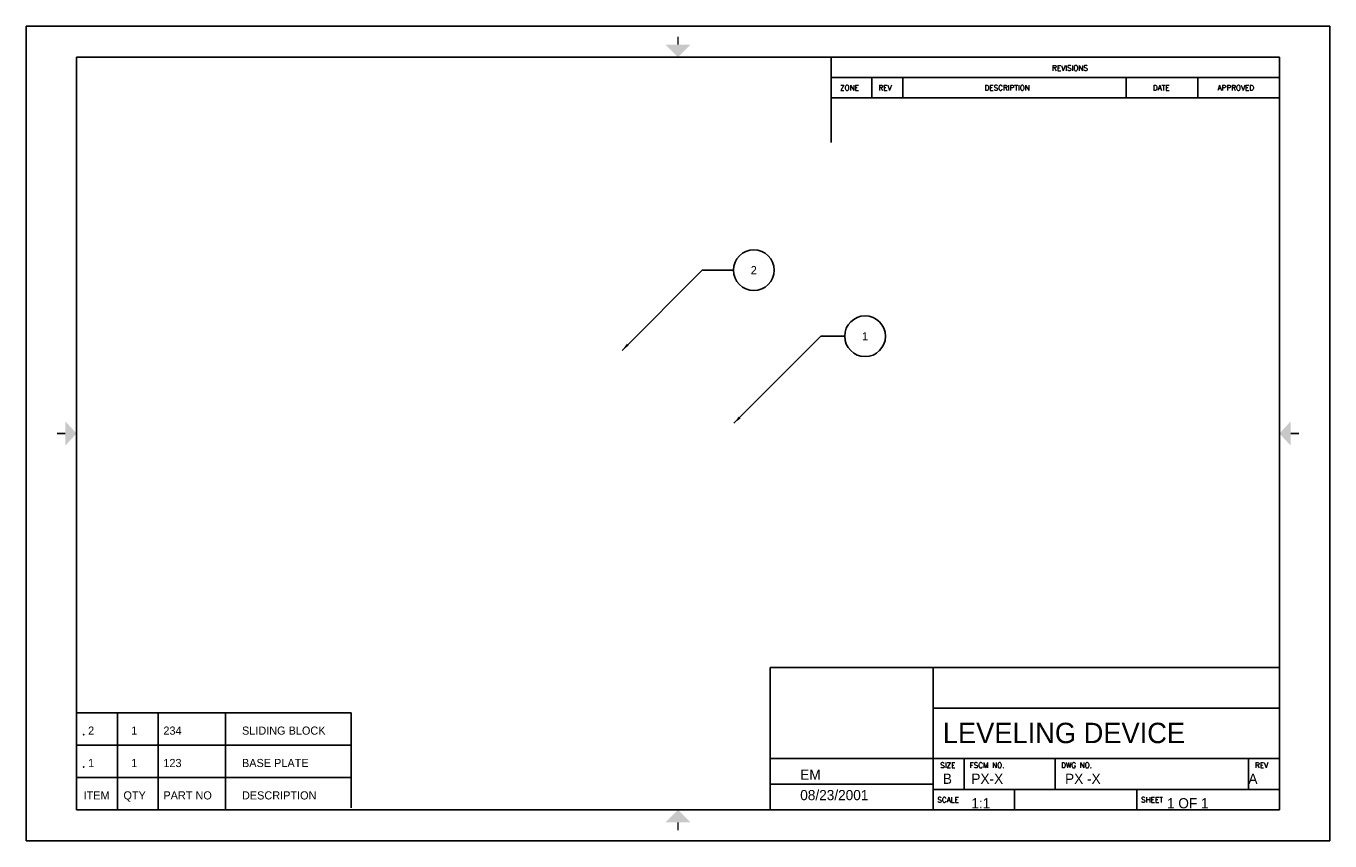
# Model space of a CAD drawing. Header units: inches. Extents: x 3 to 815, y 6 to 514.
import ezdxf
from ezdxf.enums import TextEntityAlignment as Align

# ---------------------------------------------------------------- set-up
doc = ezdxf.new("R2010")
doc.units = ezdxf.units.IN
doc.header["$MEASUREMENT"] = 0
doc.layers.add('dim', color=1, linetype='Continuous')
doc.layers.add('title block', color=7, linetype='Continuous')
doc.styles.add('Roman', font='romans')
doc.dimstyles.get("Standard").update_dxf_attribs({"dimtxt": 0.18, "dimasz": 0.18, "dimexe": 0.18, "dimexo": 0.0625, "dimgap": 0.09, "dimtad": 0, "dimtih": 1, "dimtoh": 1, "dimdec": 4, "dimzin": 0, "dimdsep": 46, "dimtxsty": 'Standard', "dimcen": 0.09, "dimadec": 0, "dimazin": 0, "dimtfac": 1, "dimtdec": 4, "dimtofl": 0, "dimtmove": 0, "dimatfit": 3, "dimfxl": 0, "dimtolj": 1, "dimtzin": 0, "dimarcsym": 0})

# ---------------------------------------------------------------- blocks, each defined once
blk = doc.blocks.new('ANSI B title block')
at = {"layer": 'title block'}
for p, q in [((16, 10), (0, 10)), ((0, 10), (0, 0)), ((16, 0), (16, 10)), ((15.38, 9.62), (0.62, 9.62)), ((0.62, 9.62), (0.62, 0.38)), ((9.88, 9.62), (9.88, 8.5727)), ((15.38, 0.38), (15.38, 9.62)), ((9.88, 9.37), (15.38, 9.37)), ((10.38, 9.12), (10.38, 9.37)), ((10.76, 9.12), (10.76, 9.37)), ((13.5, 9.12), (13.5, 9.37)), ((14.38, 9.12), (14.38, 9.37)), ((9.88, 9.12), (15.38, 9.12)), ((9.13, 2.13), (15.38, 2.13)), ((9.13, 0.38), (9.13, 2.13)), ((11.13, 0.38), (11.13, 2.13)), ((11.13, 1.63), (15.38, 1.63)), ((9.13, 1.01), (15.38, 1.01)), ((11.51, 0.63), (11.51, 1.01)), ((12.63, 0.63), (12.63, 1.01)), ((15, 0.63), (15, 1.01)), ((9.13, 0.695), (11.13, 0.695)), ((11.13, 0.63), (15.38, 0.63)), ((12.13, 0.38), (12.13, 0.63)), ((13.63, 0.38), (13.63, 0.63)), ((0.62, 0.38), (15.38, 0.38)), ((0, 0), (16, 0))]:
    blk.add_line(p, q, dxfattribs=at)
at = {"layer": 'title block', "const_width": 0.02}
for points in [[(8, 9.87), (8, 9.77)], [(0.38, 5), (0.48, 5)], [(15.62, 5), (15.52, 5)], [(8, 0.13), (8, 0.23)]]:
    blk.add_lwpolyline(points, dxfattribs=at)
at = {"layer": 'title block'}
for points in [[(7.85, 9.77), (8.15, 9.77), (8, 9.62)], [(0.48, 4.85), (0.48, 5.15), (0.62, 5)], [(15.52, 4.85), (15.52, 5.15), (15.38, 5)], [(7.85, 0.23), (8.15, 0.23), (8, 0.38)]]:
    blk.add_solid(points, dxfattribs=at)
at = {"flags": 2}
blk.add_attdef('SCHOOL', (11.25, 1.75), '', height=0.1575, dxfattribs=at)
for tag, p, height in [('DWGNAME', (11.25, 1.2), 0.25), ('DRAFTER', (9.5, 0.75), 0.125), ('SIZE', (11.25, 0.7), 0.125), ('FILENAME', (11.6, 0.7), 0.125), ('DWGNO', (12.75, 0.7), 0.125), ('REV', (15, 0.7), 0.125), ('DATE', (9.5, 0.5), 0.125), ('SCALE', (11.6, 0.4), 0.125), ('SHEETNO', (14, 0.4), 0.125)]:
    blk.add_attdef(tag, p, '', height=height)
at = {"layer": 'title block', "style": 'Roman'}
for s, p in [('REVISIONS', (12.5902, 9.4525)), ('ZONE', (9.9887, 9.2103)), ('REV', (10.4601, 9.2103)), ('DESCRIPTION', (11.762, 9.2103)), ('DATE', (13.8277, 9.2103)), ('APPROVED', (14.6214, 9.2103)), ('SIZE', (11.2179, 0.8959)), ('FSCM NO.', (11.5789, 0.8959)), ('DWG NO.', (12.701, 0.8959)), ('REV', (15.0805, 0.8959)), ('SCALE', (11.1823, 0.4725)), ('SHEET', (13.6828, 0.4725))]:
    blk.add_text(s, height=0.065, dxfattribs=at).set_placement(p)
blk = doc.blocks.new('ITEM')
at = {"layer": 'dim'}
blk.add_circle((0.5, 0), 0.5, dxfattribs=at)
blk.add_attdef('ITEM', text='', height=0.2, dxfattribs=at).set_placement((0.5, 0), align=Align.MIDDLE_CENTER)
blk = doc.blocks.new('bom header')
for p, q in [((-6.25, 0.795), (-4.25, 0.795)), ((-6.25, 0), (-6.25, 0.795)), ((-5.25, 0.795), (-5.25, 0)), ((-4.25, 0.795), (0, 0.795)), ((-4.25, 0), (-4.25, 0.795)), ((-2.596, 0), (-2.596, 0.795))]:
    blk.add_line(p, q)
at = {"layer": 'title block'}
blk.add_line((-6.25, 0), (0, 0), dxfattribs=at)
for s, p in [('ITEM', (-6.079, 0.258)), ('QTY', (-5.1, 0.258)), ('PART NO', (-4.12, 0.258)), ('DESCRIPTION', (-2.191, 0.258))]:
    blk.add_text(s, height=0.2).set_placement(p)
blk = doc.blocks.new('item line')
for p, q in [((0, 0.795), (2, 0.795)), ((0, 0), (0, 0.795)), ((1, 0.795), (1, 0)), ((2, 0.795), (6.25, 0.795)), ((2, 0), (2, 0.795)), ((3.654, 0), (3.654, 0.795))]:
    blk.add_line(p, q)
blk.add_point((0.171, 0.258))
at = {"layer": 'title block'}
blk.add_line((0, 0), (6.25, 0), dxfattribs=at)
for tag, p in [('ITEM_NO', (0.357, 0.258)), ('QTY', (1.415, 0.258))]:
    blk.add_attdef(tag, text='', height=0.2).set_placement(p, align=Align.CENTER)
for tag, p in [('PART_NO', (2.13, 0.258)), ('DESC', (4.059, 0.258))]:
    blk.add_attdef(tag, p, '', height=0.2)

msp = doc.modelspace()

# ---------------------------------------------------------------- linework, layer by layer
at = {"layer": 'dim'}
for p, q in [((498.13, 320.4), (512.95, 320.4)), ((192.87, 85.62), (205.33, 85.62)), ((205.33, 85.62), (205.33, 26.36)), ((192.87, 65.44), (205.33, 65.44)), ((192.87, 45.26), (205.33, 45.26))]:
    msp.add_line(p, q, dxfattribs=at)

# ---------------------------------------------------------------- block references
ref = msp.add_blockref('ANSI B title block', (2.63, 5.77), dxfattribs=dict(xscale=50.8, yscale=50.8, zscale=50.8))
ref.add_attrib('DRAFTER', 'EM', (485.23, 43.87), dxfattribs={"height": 6.35})
ref.add_attrib('DATE', '08/23/2001', (485.23, 31.17), dxfattribs={"height": 6.35})
ref.add_attrib('SIZE', 'B', (574.13, 41.33), dxfattribs={"height": 6.35})
ref.add_attrib('REV', 'A', (764.63, 41.33), dxfattribs={"height": 6.35})
ref.add_attrib('SCALE', '1:1', (591.91, 26.09), dxfattribs={"height": 6.35})
ref.add_attrib('SHEETNO', '1 OF 1', (713.83, 26.09), dxfattribs={"height": 6.35})
ref.add_attrib('DWGNO', 'PX -X', (650.33, 41.33), dxfattribs={"height": 6.35})
ref.add_attrib('DWGNAME', 'LEVELING DEVICE ', (574.13, 66.73), dxfattribs={"height": 12.7})
ref.add_attrib('FILENAME', 'PX-X', (591.91, 41.33), dxfattribs={"height": 6.35})
at = {"layer": 'dim', "zscale": 25.4}
for name, p, xscale, yscale, values in [('ITEM', (443.57, 361.61), 25.4, 25.4, {'ITEM': '2'}), ('ITEM', (512.95, 320.4), 25.4, 25.4, {'ITEM': '1'}), ('item line', (34.12, 65.44), 25.39999999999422, 25.39999999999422, {'QTY': '1', 'ITEM_NO': '2', 'PART_NO': '234', 'DESC': 'SLIDING BLOCK'}), ('item line', (34.12, 45.26), 25.39999999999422, 25.39999999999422, {'QTY': '1', 'ITEM_NO': '1', 'PART_NO': '123', 'DESC': 'BASE PLATE'})]:
    msp.add_blockref(name, p, dxfattribs=dict(at, xscale=xscale, yscale=yscale)).add_auto_attribs(values)
at = {"layer": 'dim', "xscale": 25.39999999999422, "yscale": 25.39999999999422, "zscale": 25.4}
msp.add_blockref('bom header', (192.87, 25.07), dxfattribs=at)

# ---------------------------------------------------------------- leaders
at = {"layer": 'dim'}
for points in [[(374.18, 311.6), (424.19, 361.61), (443.57, 361.61)], [(443.9, 266.17), (498.13, 320.4)]]:
    msp.add_leader(points, dimstyle='Standard', override={"dimasz": 5, "dimgap": 0.09, "dimtad": 0}, dxfattribs=at)

doc.saveas('drawing.dxf')
